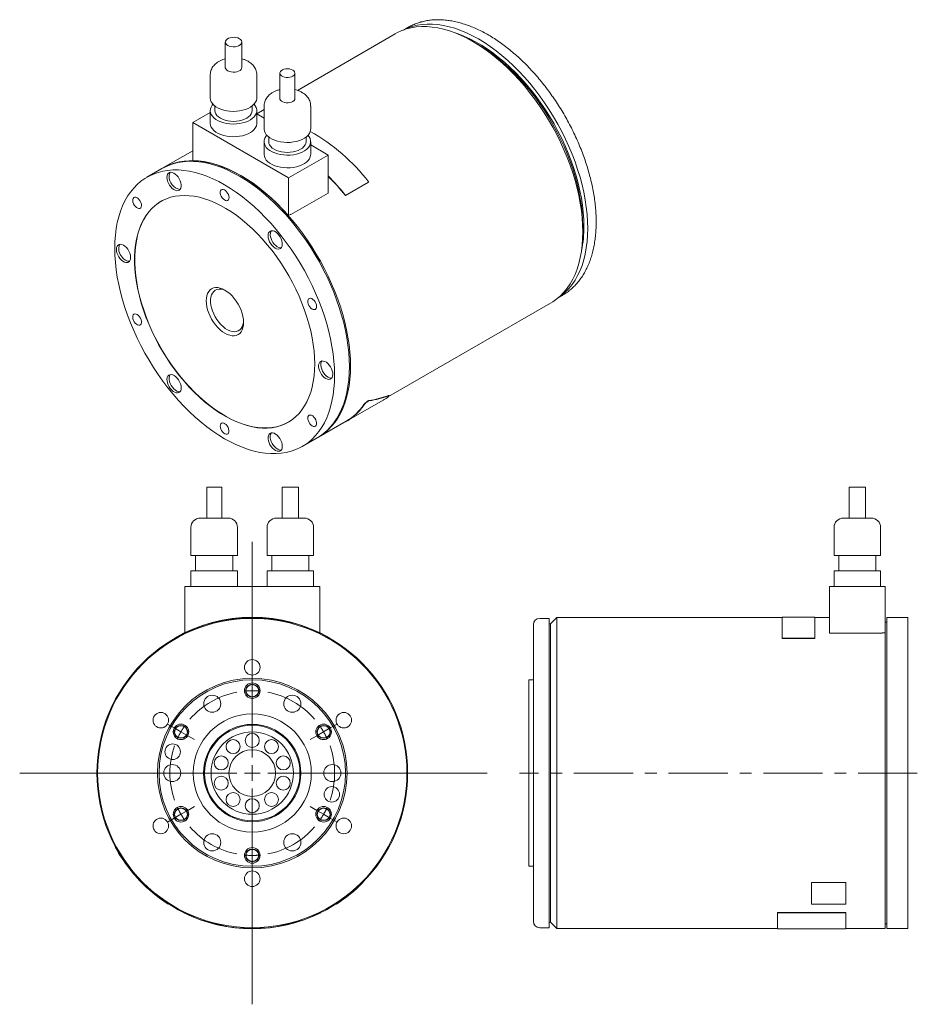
# Model space of a CAD drawing. Header units: millimetres. Extents: x 16 to 610, y 18 to 437.
# Tile 2 of 2: x 321 to 610, y 120 to 437. Entities that reach past the tile are written whole.
import ezdxf

# ---------------------------------------------------------------- set-up
doc = ezdxf.new("R2010")
doc.units = ezdxf.units.MM
doc.header["$LTSCALE"] = 1.5
doc.linetypes.add('CENTERX2', pattern=[20.32, 12.7, -2.54, 2.54, -2.54])

# ---------------------------------------------------------------- blocks, each defined once
blk = doc.blocks.new('SW_CENTERMARKSYMBOL_0')
at = {"color": 6, "linetype": 'Continuous', "lineweight": 0}
for p, q in [((0, 5), (0, 74.39)), ((-5, 0), (-74.84, 0)), ((0, 0), (-2.5, 0)), ((0, 0), (0, 2.5)), ((0, 0), (0, -2.5)), ((0, 0), (2.5, 0)), ((5, 0), (75.53, 0)), ((0, -5), (0, -74.39))]:
    blk.add_line(p, q, dxfattribs=at)
blk = doc.blocks.new('SW_CENTERMARKSYMBOL_1')
at = {"color": 6, "linetype": 'CENTERX2', "lineweight": 0}
for p, q in [((-25.11, -12), (-27.28, -10.75)), ((-22.95, -13.25), (-25.11, -12)), ((22.95, -13.25), (25.11, -12)), ((25.11, -12), (27.28, -10.75)), ((-22.95, -13.25), (-20.78, -14.5)), ((-20.78, -14.5), (-18.62, -15.75)), ((20.78, -14.5), (18.62, -15.75)), ((22.95, -13.25), (20.78, -14.5)), ((-20.78, -38.5), (-18.62, -37.25)), ((20.78, -38.5), (18.62, -37.25)), ((-25.11, -41), (-27.28, -42.25)), ((-22.95, -39.75), (-25.11, -41)), ((-22.95, -39.75), (-20.78, -38.5)), ((22.95, -39.75), (20.78, -38.5)), ((22.95, -39.75), (25.11, -41)), ((25.11, -41), (27.28, -42.25))]:
    blk.add_line(p, q, dxfattribs=at)
for start, end in [(90, 95.4053), (84.5947, 90), (100.8105, 139.1895), (40.8105, 79.1895), (144.5947, 150), (30, 35.4053), (150, 155.4053), (24.5947, 30), (160.8105, 199.1895), (340.8105, 19.1895), (204.5947, 210), (330, 335.4053), (210, 215.4053), (324.5947, 330), (220.8105, 259.1895), (280.8105, 319.1895), (264.5947, 270), (270, 275.4053)]:
    blk.add_arc((0, -26.5), 26.5, start, end, dxfattribs=at)

msp = doc.modelspace()

# ---------------------------------------------------------------- linework, layer by layer
at = {"color": 7, "linetype": 'Continuous', "lineweight": 15}
for p, q in [((445.89, 434.53), (444.49, 433.72)), ((441.87, 432.5), (410.37, 414.31)), ((387.18, 429.85), (387.18, 421.68)), ((392.48, 421.68), (392.48, 429.85)), ((468.29, 429.2), (466.88, 430.02)), ((382.33, 419.23), (382.33, 411.88)), ((397.33, 411.88), (397.33, 419.23)), ((404.74, 419.84), (404.74, 411.68)), ((409.56, 411.68), (409.56, 419.84)), ((383.83, 409.28), (383.83, 407.8)), ((395.83, 407.8), (395.83, 409.28)), ((399.65, 409.23), (399.65, 401.88)), ((414.65, 401.88), (414.65, 409.23)), ((382.33, 407.14), (376.75, 403.92)), ((382.33, 407.8), (382.33, 403.72)), ((399.65, 408.13), (397.33, 406.79)), ((397.33, 403.72), (397.33, 407.8)), ((399.65, 405.39), (397.33, 406.73)), ((407.51, 386.16), (376.75, 403.92)), ((376.75, 403.92), (376.75, 391.78)), ((401.15, 399.28), (401.15, 397.8)), ((413.15, 397.8), (413.15, 399.28)), ((399.65, 397.8), (399.65, 393.72)), ((414.65, 393.72), (414.65, 397.8)), ((420.24, 393.51), (414.65, 396.73)), ((376.75, 394.9), (367.13, 389.35)), ((420.24, 393.51), (407.51, 386.16)), ((420.24, 381.28), (420.24, 393.51)), ((366.78, 389.15), (361.97, 386.37)), ((407.51, 374.02), (407.51, 386.16)), ((425.86, 380.47), (433.28, 384.75)), ((425.89, 380.52), (433.32, 384.8)), ((433.28, 384.75), (433.32, 384.8)), ((420.24, 381.28), (408.22, 374.34)), ((425.86, 380.47), (425.89, 380.52)), ((408.22, 374.43), (407.51, 374.02)), ((408.16, 374.4), (408.22, 374.34)), ((408.22, 374.34), (408.22, 374.43)), ((502.23, 368.79), (502.23, 370.42)), ((495.63, 348.36), (495.82, 348.47)), ((439.74, 315.8), (491.87, 345.89)), ((494.24, 347.55), (495.63, 348.36)), ((372.56, 317.38), (372.64, 317.39)), ((426.16, 307.84), (438.03, 314.7)), ((439.96, 316.08), (439.9, 316.17)), ((417.13, 302.75), (426.11, 307.93)), ((411.96, 299.77), (416.77, 302.54)), ((381.2, 286.7), (381.2, 276.7)), ((381.2, 286.7), (383.61, 286.7)), ((383.61, 286.7), (386.02, 286.7)), ((386.02, 276.7), (386.02, 286.7)), ((405.46, 286.7), (405.46, 276.7)), ((405.46, 286.7), (408.11, 286.7)), ((408.11, 286.7), (410.76, 286.7)), ((410.76, 276.7), (410.76, 286.7)), ((587.9, 286.7), (587.9, 276.7)), ((587.9, 286.7), (593.2, 286.7)), ((593.2, 276.7), (593.2, 286.7)), ((379.11, 276.7), (383.61, 276.7)), ((383.61, 276.7), (388.11, 276.7)), ((403.61, 276.7), (408.11, 276.7)), ((408.11, 276.7), (412.61, 276.7)), ((586.05, 276.7), (595.05, 276.7)), ((376.11, 273.7), (376.11, 264.7)), ((391.11, 264.7), (391.11, 273.7)), ((400.61, 273.7), (400.61, 264.7)), ((415.61, 264.7), (415.61, 273.7)), ((583.05, 273.7), (583.05, 264.7)), ((598.05, 264.7), (598.05, 273.7)), ((376.11, 264.7), (383.61, 264.7)), ((377.61, 264.7), (377.61, 259.7)), ((383.61, 264.7), (391.11, 264.7)), ((389.61, 259.7), (389.61, 264.7)), ((400.61, 264.7), (408.11, 264.7)), ((402.11, 264.7), (402.11, 259.7)), ((408.11, 264.7), (415.61, 264.7)), ((414.11, 259.7), (414.11, 264.7)), ((583.05, 264.7), (598.05, 264.7)), ((584.55, 264.7), (584.55, 259.7)), ((596.55, 259.7), (596.55, 264.7)), ((376.11, 259.7), (376.11, 254.7)), ((376.11, 259.7), (383.61, 259.7)), ((383.61, 259.7), (391.11, 259.7)), ((391.11, 254.7), (391.11, 259.7)), ((400.61, 259.7), (400.61, 254.7)), ((400.61, 259.7), (408.11, 259.7)), ((408.11, 259.7), (415.61, 259.7)), ((415.61, 254.7), (415.61, 259.7)), ((583.05, 259.7), (583.05, 254.7)), ((583.05, 259.7), (598.05, 259.7)), ((598.05, 254.7), (598.05, 259.7)), ((374.11, 239.83), (374.11, 254.7)), ((374.11, 254.7), (417.61, 254.7)), ((417.61, 254.7), (417.61, 239.83)), ((581.55, 254.7), (581.55, 239.72)), ((581.55, 254.7), (599.55, 254.7)), ((599.55, 254.7), (599.55, 239.83)), ((491.35, 244.45), (488.35, 244.45)), ((491.35, 244.45), (491.35, 144.95)), ((493.85, 244.7), (491.85, 242.7)), ((566.35, 244.7), (493.85, 244.7)), ((493.85, 244.7), (493.85, 144.7)), ((576.85, 244.8), (566.35, 244.8)), ((566.35, 244.8), (566.35, 238.08)), ((576.85, 238.08), (576.85, 244.8)), ((581.55, 244.7), (576.85, 244.7)), ((606.85, 244.7), (600.05, 244.7)), ((600.05, 244.7), (600.05, 144.7)), ((606.85, 244.7), (606.85, 144.7)), ((486.35, 194.7), (486.35, 242.45)), ((491.85, 242.7), (491.35, 242.7)), ((491.85, 242.7), (491.85, 146.7)), ((600.05, 243.2), (599.55, 243.2)), ((370.86, 238), (370.81, 238.08)), ((420.86, 238), (420.91, 238.08)), ((566.35, 238.08), (576.85, 238.08)), ((566.35, 238), (566.35, 238.08)), ((566.35, 238), (576.85, 238)), ((576.85, 238), (576.85, 238.08)), ((581.55, 239.72), (598.55, 239.72)), ((598.55, 239.83), (598.55, 239.72)), ((598.55, 239.83), (599.55, 239.83)), ((599.55, 239.83), (599.55, 144.7)), ((486.35, 224.7), (484.85, 224.7)), ((484.85, 224.7), (484.85, 164.7)), ((486.35, 146.95), (486.35, 194.7)), ((351.86, 170.94), (351.78, 170.9)), ((484.85, 164.7), (486.35, 164.7)), ((431.41, 159.54), (431.48, 159.46)), ((575.85, 159.54), (586.85, 159.54)), ((575.85, 159.54), (575.85, 159.46)), ((575.85, 159.46), (586.85, 159.46)), ((575.85, 152.53), (575.85, 159.46)), ((586.85, 159.54), (586.85, 159.46)), ((586.85, 159.46), (586.85, 152.53)), ((368.81, 152.53), (368.86, 152.61)), ((422.86, 152.61), (422.92, 152.53)), ((586.85, 152.53), (575.85, 152.53)), ((373.86, 149.8), (373.82, 149.71)), ((417.86, 149.8), (417.91, 149.71)), ((564.85, 149.8), (586.85, 149.8)), ((564.85, 149.8), (564.85, 149.71)), ((564.85, 144.6), (564.85, 149.71)), ((564.85, 149.71), (586.85, 149.71)), ((586.85, 149.8), (586.85, 149.71)), ((586.85, 149.71), (586.85, 144.6)), ((491.35, 146.7), (491.85, 146.7)), ((491.85, 146.7), (493.85, 144.7)), ((599.55, 146.2), (600.05, 146.2)), ((488.35, 144.95), (491.35, 144.95)), ((493.85, 144.7), (564.85, 144.7)), ((564.85, 144.6), (586.85, 144.6)), ((586.85, 144.7), (599.55, 144.7)), ((600.05, 144.7), (606.85, 144.7))]:
    msp.add_line(p, q, dxfattribs=at)
at = {"color": 6, "linetype": 'CENTERX2', "lineweight": 0}
msp.add_line((609.85, 194.7), (481.85, 194.7), dxfattribs=at)
at = {"color": 7, "linetype": 'Continuous', "lineweight": 15, "flags": 128}
for points in [[(502.23, 368.79), (502.17, 371.03), (502.02, 373.32), (501.76, 375.66), (501.4, 378.04), (500.94, 380.45), (500.37, 382.89), (499.71, 385.35), (498.96, 387.82), (498.11, 390.29), (497.16, 392.76), (496.13, 395.22), (495.02, 397.66), (493.82, 400.07), (492.54, 402.46), (491.18, 404.8), (489.76, 407.1), (488.27, 409.35), (486.71, 411.54), (485.1, 413.66), (483.43, 415.71), (481.72, 417.68), (479.96, 419.57), (478.16, 421.37), (476.33, 423.08), (474.47, 424.68), (472.59, 426.18), (470.69, 427.58), (468.78, 428.86), (466.87, 430.02), (464.96, 431.07), (463.05, 431.99), (461.15, 432.79), (459.27, 433.46), (457.41, 434), (455.58, 434.4), (453.78, 434.68), (452.02, 434.82), (450.31, 434.83), (448.64, 434.7), (447.03, 434.44), (445.47, 434.05), (443.98, 433.53), (442.56, 432.87), (441.87, 432.5)], [(503.82, 369.91), (503.76, 372.14), (503.61, 374.42), (503.35, 376.75), (502.99, 379.12), (502.53, 381.52), (501.97, 383.94), (501.32, 386.39), (500.56, 388.84), (499.72, 391.3), (498.78, 393.76), (497.75, 396.21), (496.64, 398.63), (495.45, 401.04), (494.18, 403.41), (492.83, 405.74), (491.41, 408.03), (489.93, 410.27), (488.38, 412.44), (486.77, 414.56), (485.12, 416.6), (483.41, 418.56), (481.66, 420.44), (479.87, 422.23), (478.05, 423.93), (476.2, 425.52), (474.33, 427.02), (472.44, 428.41), (470.54, 429.68), (468.64, 430.84), (466.73, 431.88), (464.83, 432.8), (462.95, 433.59), (461.08, 434.26), (459.23, 434.79), (457.41, 435.2), (455.62, 435.47), (453.87, 435.61), (452.16, 435.62), (450.5, 435.5), (448.9, 435.24), (447.35, 434.85), (445.86, 434.33), (444.66, 433.78)], [(391.7, 430.93), (391.2, 431.15), (390.62, 431.31), (389.99, 431.37), (389.35, 431.35), (388.74, 431.24), (388.2, 431.05), (387.74, 430.79), (387.41, 430.47), (387.22, 430.12), (387.19, 429.75), (387.3, 429.39), (387.56, 429.05), (387.96, 428.76), (388.46, 428.54), (389.04, 428.39), (389.67, 428.32), (390.31, 428.34), (390.92, 428.45), (391.46, 428.64), (391.92, 428.9), (392.25, 429.22), (392.44, 429.57), (392.48, 429.94), (392.36, 430.3), (392.1, 430.64), (391.7, 430.93)], [(502.58, 370.62), (502.53, 372.81), (502.37, 375.05), (502.12, 377.34), (501.76, 379.67), (501.3, 382.03), (500.74, 384.41), (500.08, 386.81), (499.33, 389.22), (498.49, 391.64), (497.55, 394.05), (496.53, 396.45), (495.42, 398.83), (494.23, 401.18), (492.97, 403.5), (491.63, 405.78), (490.21, 408.02), (488.74, 410.19), (487.2, 412.31), (485.61, 414.36), (483.96, 416.34), (482.27, 418.24), (480.54, 420.05), (478.77, 421.78), (476.97, 423.4), (475.14, 424.93), (473.3, 426.35), (471.44, 427.66), (469.57, 428.86), (467.7, 429.94), (465.83, 430.9), (463.98, 431.73), (462.13, 432.44), (461.43, 432.68)], [(502.23, 370.42), (502.17, 372.61), (502.02, 374.85), (501.76, 377.14), (501.4, 379.46), (500.94, 381.82), (500.39, 384.21), (499.73, 386.61), (498.98, 389.02), (498.13, 391.44), (497.2, 393.85), (496.18, 396.24), (495.07, 398.62), (493.88, 400.98), (492.61, 403.3), (491.27, 405.58), (489.86, 407.81), (488.39, 409.99), (486.85, 412.11), (485.25, 414.16), (483.61, 416.14), (481.92, 418.04), (480.19, 419.85), (478.42, 421.57), (476.62, 423.2), (474.79, 424.72), (472.95, 426.14), (471.09, 427.46), (469.22, 428.65), (468.29, 429.2)], [(387.18, 421.68), (387.19, 421.59), (387.3, 421.23), (387.56, 420.89), (387.96, 420.6), (388.46, 420.37), (389.04, 420.22), (389.67, 420.15), (390.31, 420.18), (390.92, 420.29), (391.46, 420.48), (391.92, 420.74), (392.25, 421.05), (392.44, 421.4), (392.48, 421.68)], [(408.86, 420.83), (408.38, 421.04), (407.83, 421.18), (407.23, 421.24), (406.63, 421.2), (406.06, 421.08), (405.56, 420.89), (405.16, 420.63), (404.89, 420.32), (404.76, 419.98), (404.77, 419.63), (404.94, 419.29), (405.25, 418.99), (405.68, 418.75), (406.2, 418.57), (406.78, 418.47), (407.38, 418.46), (407.97, 418.54), (408.51, 418.69), (408.96, 418.92), (409.3, 419.21), (409.51, 419.54), (409.56, 419.89), (409.47, 420.23), (409.23, 420.55), (408.86, 420.83)], [(382.33, 411.88), (382.33, 411.81), (382.42, 411.2), (382.66, 410.62), (383.03, 410.05), (383.54, 409.52), (384.17, 409.04), (384.91, 408.61), (385.75, 408.25), (386.66, 407.96), (387.64, 407.74), (388.66, 407.61), (389.7, 407.55), (390.74, 407.58), (391.77, 407.7), (392.76, 407.9), (393.69, 408.17), (394.55, 408.52), (395.32, 408.93), (395.97, 409.4), (396.51, 409.92), (396.92, 410.47), (397.19, 411.06), (397.32, 411.66), (397.33, 411.88)], [(383.22, 409.84), (382.93, 409.49), (382.59, 408.92), (382.39, 408.33), (382.33, 407.72), (382.42, 407.12), (382.66, 406.53), (383.03, 405.97), (383.54, 405.44), (384.17, 404.96), (384.91, 404.53), (385.75, 404.17), (386.66, 403.88), (387.64, 403.66), (388.66, 403.52), (389.7, 403.47), (390.74, 403.5), (391.77, 403.62), (392.76, 403.81), (393.69, 404.09), (394.55, 404.43), (395.32, 404.85), (395.97, 405.32), (396.51, 405.83), (396.92, 406.39), (397.19, 406.97), (397.32, 407.57), (397.3, 408.18), (397.14, 408.77), (396.83, 409.35), (396.44, 409.84)], [(404.74, 411.68), (404.77, 411.46), (404.94, 411.13), (405.25, 410.83), (405.68, 410.58), (406.2, 410.4), (406.78, 410.31), (407.38, 410.29), (407.97, 410.37), (408.51, 410.53), (408.96, 410.76), (409.3, 411.05), (409.51, 411.38), (409.56, 411.68)], [(383.83, 407.8), (383.9, 407.26), (384.12, 406.73), (384.48, 406.23), (384.98, 405.76), (385.59, 405.35), (386.3, 405), (387.11, 404.71), (387.98, 404.5), (388.89, 404.38), (389.83, 404.34), (390.77, 404.38), (391.68, 404.5), (392.55, 404.71), (393.36, 405), (394.07, 405.35), (394.68, 405.76), (395.18, 406.23), (395.54, 406.73), (395.76, 407.26), (395.83, 407.8)], [(382.33, 403.72), (382.33, 403.64), (382.42, 403.04), (382.66, 402.45), (383.03, 401.89), (383.54, 401.36), (384.17, 400.88), (384.91, 400.45), (385.75, 400.09), (386.66, 399.79), (387.64, 399.58), (388.66, 399.44), (389.7, 399.39), (390.74, 399.42), (391.77, 399.53), (392.76, 399.73), (393.69, 400.01), (394.55, 400.35), (395.32, 400.76), (395.97, 401.23), (396.51, 401.75), (396.92, 402.31), (397.19, 402.89), (397.32, 403.49), (397.33, 403.72)], [(399.65, 401.88), (399.66, 401.81), (399.75, 401.2), (399.98, 400.62), (400.36, 400.05), (400.86, 399.52), (401.49, 399.04), (402.23, 398.61), (403.07, 398.25), (403.99, 397.96), (404.96, 397.74), (405.98, 397.6), (407.02, 397.55), (408.07, 397.58), (409.1, 397.7), (410.09, 397.9), (411.02, 398.17), (411.87, 398.52), (412.64, 398.93), (413.3, 399.4), (413.84, 399.92), (414.25, 400.47), (414.52, 401.05), (414.64, 401.65), (414.65, 401.88)], [(400.54, 399.84), (400.25, 399.49), (399.91, 398.92), (399.71, 398.33), (399.66, 397.72), (399.75, 397.12), (399.98, 396.53), (400.36, 395.97), (400.86, 395.44), (401.49, 394.96), (402.23, 394.53), (403.07, 394.17), (403.99, 393.87), (404.96, 393.66), (405.98, 393.52), (407.02, 393.47), (408.07, 393.5), (409.1, 393.62), (410.09, 393.81), (411.02, 394.09), (411.87, 394.43), (412.64, 394.85), (413.3, 395.31), (413.84, 395.83), (414.25, 396.39), (414.52, 396.97), (414.64, 397.57), (414.63, 398.18), (414.46, 398.77), (414.16, 399.35), (413.77, 399.84)], [(401.15, 397.8), (401.23, 397.26), (401.45, 396.73), (401.81, 396.23), (402.3, 395.76), (402.91, 395.35), (403.63, 395), (404.43, 394.71), (405.3, 394.5), (406.22, 394.38), (407.15, 394.33), (408.09, 394.38), (409.01, 394.5), (409.88, 394.71), (410.68, 395), (411.4, 395.35), (412.01, 395.76), (412.5, 396.23), (412.86, 396.73), (413.08, 397.26), (413.15, 397.8)], [(399.65, 393.72), (399.66, 393.64), (399.75, 393.04), (399.98, 392.45), (400.36, 391.89), (400.86, 391.36), (401.49, 390.87), (402.23, 390.45), (403.07, 390.08), (403.99, 389.79), (404.96, 389.57), (405.98, 389.44), (407.02, 389.39), (408.07, 389.42), (409.1, 389.53), (410.09, 389.73), (411.02, 390), (411.87, 390.35), (412.64, 390.76), (413.3, 391.23), (413.84, 391.75), (414.25, 392.31), (414.52, 392.89), (414.64, 393.49), (414.65, 393.72)], [(427.13, 325.44), (427.08, 327.68), (426.92, 329.97), (426.66, 332.31), (426.3, 334.69), (425.84, 337.1), (425.28, 339.54), (424.62, 342), (423.86, 344.46), (423.01, 346.94), (422.07, 349.41), (421.04, 351.86), (419.92, 354.3), (418.72, 356.72), (417.44, 359.1), (416.09, 361.45), (414.66, 363.75), (413.17, 366), (411.62, 368.18), (410, 370.31), (408.34, 372.36), (406.62, 374.33), (404.86, 376.22), (403.06, 378.02), (401.23, 379.72), (399.38, 381.33), (397.5, 382.83), (395.6, 384.23), (393.69, 385.51), (391.78, 386.67), (389.86, 387.72), (387.95, 388.64), (386.06, 389.44), (384.17, 390.11), (382.32, 390.64), (380.49, 391.05), (378.69, 391.33), (376.93, 391.47), (375.21, 391.48), (373.55, 391.35), (371.93, 391.09), (370.38, 390.7), (368.89, 390.18), (367.46, 389.52), (366.78, 389.15)], [(427.48, 325.64), (427.43, 327.88), (427.28, 330.17), (427.02, 332.51), (426.66, 334.89), (426.2, 337.31), (425.63, 339.74), (424.97, 342.2), (424.22, 344.67), (423.37, 347.14), (422.42, 349.61), (421.39, 352.07), (420.27, 354.51), (419.08, 356.92), (417.8, 359.31), (416.44, 361.65), (415.02, 363.95), (413.52, 366.2), (411.97, 368.39), (410.36, 370.51), (408.69, 372.56), (406.97, 374.53), (405.22, 376.42), (403.42, 378.22), (401.59, 379.93), (399.73, 381.53), (397.85, 383.04), (395.95, 384.43), (394.04, 385.71), (392.13, 386.88), (390.21, 387.92), (388.31, 388.84), (386.41, 389.64), (384.53, 390.31), (382.67, 390.85), (380.84, 391.26), (379.04, 391.53), (377.28, 391.67), (375.57, 391.68), (373.9, 391.56), (372.29, 391.3), (370.73, 390.9), (369.24, 390.38), (367.81, 389.73), (366.95, 389.25)], [(407.51, 374.02), (405.69, 376.01), (403.84, 377.9), (401.94, 379.69), (400.02, 381.38), (398.07, 382.95), (396.1, 384.41), (394.12, 385.75), (392.13, 386.96), (390.14, 388.04), (388.16, 388.99), (386.19, 389.81), (384.24, 390.48), (382.32, 391.02), (380.42, 391.42), (378.56, 391.67), (376.75, 391.78)], [(422.32, 322.66), (422.27, 324.9), (422.11, 327.19), (421.86, 329.53), (421.5, 331.91), (421.03, 334.33), (420.47, 336.76), (419.81, 339.22), (419.05, 341.69), (418.2, 344.16), (417.26, 346.63), (416.23, 349.09), (415.11, 351.53), (413.91, 353.94), (412.63, 356.33), (411.28, 358.67), (409.86, 360.97), (408.36, 363.22), (406.81, 365.41), (405.19, 367.53), (403.53, 369.58), (401.81, 371.55), (400.05, 373.44), (398.26, 375.24), (396.43, 376.95), (394.57, 378.55), (392.69, 380.06), (390.79, 381.45), (388.88, 382.73), (386.97, 383.9), (385.05, 384.94), (383.14, 385.86), (381.25, 386.66), (379.37, 387.33), (377.51, 387.87), (375.68, 388.28), (373.88, 388.55), (372.12, 388.69), (370.41, 388.7), (368.74, 388.58), (367.13, 388.32), (365.57, 387.92), (364.08, 387.4), (362.65, 386.75), (361.3, 385.96), (360.02, 385.06), (358.82, 384.03), (357.7, 382.87), (356.67, 381.61), (355.73, 380.23), (354.88, 378.74), (354.12, 377.14), (353.46, 375.45), (352.9, 373.66), (352.44, 371.78), (352.08, 369.82), (351.82, 367.77), (351.66, 365.66), (351.61, 363.48), (351.66, 361.24), (351.82, 358.95), (352.08, 356.61), (352.44, 354.23), (352.9, 351.81), (353.46, 349.38), (354.12, 346.92), (354.88, 344.45), (355.73, 341.98), (356.67, 339.51), (357.7, 337.05), (358.82, 334.61), (360.02, 332.19), (361.3, 329.81), (362.65, 327.47), (364.08, 325.17), (365.57, 322.92), (367.13, 320.73), (368.74, 318.61), (370.41, 316.56), (372.12, 314.59), (373.88, 312.7), (375.68, 310.9), (377.51, 309.19), (379.37, 307.58), (381.25, 306.08), (383.14, 304.69), (385.05, 303.41), (386.97, 302.24), (388.88, 301.2), (390.79, 300.28), (392.69, 299.48), (394.57, 298.81), (396.43, 298.27), (398.26, 297.86), (400.05, 297.59), (401.81, 297.45), (403.53, 297.44), (405.19, 297.56), (406.81, 297.82), (408.36, 298.22), (409.86, 298.74), (411.28, 299.39), (412.63, 300.18), (413.91, 301.08), (415.11, 302.11), (416.23, 303.26), (417.26, 304.53), (418.2, 305.91), (419.05, 307.4), (419.81, 309), (420.47, 310.69), (421.03, 312.48), (421.5, 314.36), (421.86, 316.32), (422.11, 318.37), (422.27, 320.48), (422.32, 322.66)], [(368.41, 386.31), (368.46, 385.71), (368.62, 385.08), (368.87, 384.44), (369.22, 383.82), (369.63, 383.26), (370.09, 382.79), (370.58, 382.41), (371.08, 382.15), (371.55, 382.03), (371.99, 382.05), (372.37, 382.2), (372.67, 382.48), (372.88, 382.88), (372.99, 383.38), (372.99, 383.96), (372.88, 384.58), (372.67, 385.22), (372.37, 385.85), (371.99, 386.44), (371.55, 386.96), (371.08, 387.39), (370.58, 387.71), (370.09, 387.9), (369.63, 387.95), (369.22, 387.87), (368.87, 387.65), (368.62, 387.31), (368.46, 386.85), (368.41, 386.31)], [(415.96, 326.33), (415.91, 328.37), (415.75, 330.45), (415.49, 332.58), (415.13, 334.75), (414.67, 336.94), (414.11, 339.16), (413.45, 341.4), (412.7, 343.64), (411.85, 345.87), (410.92, 348.1), (409.9, 350.31), (408.8, 352.49), (407.62, 354.64), (406.37, 356.75), (405.04, 358.81), (403.65, 360.81), (402.21, 362.75), (400.7, 364.62), (399.15, 366.41), (397.56, 368.12), (395.93, 369.74), (394.26, 371.26), (392.57, 372.68), (390.86, 374), (389.13, 375.2), (387.4, 376.29), (385.67, 377.27), (383.94, 378.11), (382.22, 378.84), (380.52, 379.43), (378.84, 379.9), (377.19, 380.23), (375.57, 380.43), (374, 380.5), (372.47, 380.43), (371, 380.23), (369.58, 379.9), (368.22, 379.43), (366.93, 378.83), (365.71, 378.11), (364.57, 377.26), (363.51, 376.29), (362.54, 375.2), (361.65, 373.99), (360.85, 372.67), (360.14, 371.25), (359.53, 369.73), (359.02, 368.11), (358.61, 366.4), (358.3, 364.61), (358.09, 362.74), (357.99, 360.8), (357.99, 358.8), (358.09, 356.74), (358.3, 354.63), (358.61, 352.48), (359.02, 350.3), (359.53, 348.09), (360.14, 345.86), (360.85, 343.62), (361.65, 341.38), (362.54, 339.15), (363.51, 336.93), (364.57, 334.73), (365.71, 332.57), (366.93, 330.44), (368.22, 328.35), (369.58, 326.32), (371, 324.35), (372.47, 322.45), (374, 320.61), (375.57, 318.86), (377.19, 317.2), (378.84, 315.63), (380.52, 314.16), (382.22, 312.79), (383.94, 311.52), (385.67, 310.38), (387.4, 309.35), (389.13, 308.43), (390.86, 307.65), (392.57, 306.99), (394.26, 306.46), (395.93, 306.06), (397.56, 305.79), (399.15, 305.66), (400.7, 305.66), (402.21, 305.79), (403.65, 306.06), (405.04, 306.46), (406.37, 306.99), (407.62, 307.65), (408.8, 308.44), (409.9, 309.35), (410.92, 310.38), (411.85, 311.53), (412.7, 312.79), (413.45, 314.16), (414.11, 315.64), (414.67, 317.21), (415.13, 318.87), (415.49, 320.62), (415.75, 322.46), (415.91, 324.36), (415.96, 326.33)], [(388.38, 379.81), (388.33, 380.29), (388.18, 380.78), (387.93, 381.27), (387.62, 381.71), (387.25, 382.06), (386.87, 382.32), (386.49, 382.44), (386.15, 382.44), (385.87, 382.29), (385.67, 382.03), (385.57, 381.66), (385.57, 381.22), (385.67, 380.73), (385.87, 380.23), (386.15, 379.77), (386.49, 379.37), (386.87, 379.06), (387.25, 378.87), (387.62, 378.81), (387.93, 378.88), (388.18, 379.08), (388.33, 379.4), (388.38, 379.81)], [(359.5, 379.12), (359.15, 379.49), (358.77, 379.76), (358.39, 379.91), (358.04, 379.93), (357.74, 379.81), (357.53, 379.56), (357.41, 379.21), (357.39, 378.78), (357.48, 378.29), (357.66, 377.8), (357.93, 377.32), (358.26, 376.91), (358.64, 376.58), (359.02, 376.37), (359.39, 376.29), (359.71, 376.34), (359.97, 376.52), (360.14, 376.82), (360.21, 377.22), (360.18, 377.69), (360.04, 378.18), (359.81, 378.67), (359.5, 379.12)], [(366.54, 378.62), (365.79, 378.15), (364.64, 377.3), (363.58, 376.33), (362.61, 375.24), (361.72, 374.03), (360.92, 372.72), (360.21, 371.29), (359.6, 369.77), (359.09, 368.15), (358.68, 366.44), (358.37, 364.65), (358.16, 362.78), (358.06, 360.84), (358.06, 358.84), (358.16, 356.78), (358.37, 354.67), (358.68, 352.52), (359.09, 350.34), (359.6, 348.13), (360.21, 345.9), (360.92, 343.66), (361.72, 341.42), (362.61, 339.19), (363.58, 336.97), (364.64, 334.78), (365.79, 332.61), (367, 330.48), (368.29, 328.39), (369.65, 326.36), (371.07, 324.39), (372.54, 322.49), (374.07, 320.65), (375.64, 318.9), (377.26, 317.24), (378.91, 315.67), (380.59, 314.2), (382.29, 312.83), (384.01, 311.57), (385.74, 310.42), (387.47, 309.39), (389.2, 308.48), (390.93, 307.69), (392.64, 307.03), (394.33, 306.5), (396, 306.1), (397.63, 305.83), (399.22, 305.7), (400.78, 305.7), (402.28, 305.83), (403.73, 306.1), (405.11, 306.5), (406.44, 307.03), (407.54, 307.6)], [(402.08, 369.17), (401.68, 369.06), (401.35, 368.82), (401.11, 368.46), (400.97, 367.99), (400.93, 367.44), (401.01, 366.83), (401.18, 366.19), (401.45, 365.56), (401.81, 364.95), (402.23, 364.4), (402.7, 363.94), (403.19, 363.58), (403.68, 363.35), (404.16, 363.25), (404.59, 363.28), (404.95, 363.46), (405.24, 363.76), (405.43, 364.18), (405.52, 364.7), (405.5, 365.28), (405.38, 365.91), (405.16, 366.55), (404.84, 367.17), (404.45, 367.75), (404, 368.26), (403.52, 368.68), (403.02, 368.97), (402.54, 369.14), (402.08, 369.17)], [(402, 369.16), (401.82, 368.87), (401.68, 368.4), (401.64, 367.85), (401.71, 367.24), (401.89, 366.6), (402.16, 365.96), (402.51, 365.36), (402.93, 364.81), (403.4, 364.35), (403.9, 363.99), (404.39, 363.75), (404.86, 363.65), (405.17, 363.67)], [(491.87, 345.89), (492.54, 346.3), (493.82, 347.21), (495.02, 348.24), (496.13, 349.39), (497.16, 350.66), (498.11, 352.04), (498.96, 353.53), (499.71, 355.12), (500.37, 356.82), (500.94, 358.61), (501.4, 360.49), (501.76, 362.45), (502.02, 364.49), (502.17, 366.61), (502.23, 368.79)], [(494.37, 347.67), (495.45, 348.44), (496.64, 349.47), (497.75, 350.61), (498.78, 351.87), (499.72, 353.25), (500.56, 354.73), (501.32, 356.32), (501.97, 358), (502.53, 359.78), (502.99, 361.65), (503.35, 363.6), (503.61, 365.64), (503.76, 367.74), (503.82, 369.91)], [(353.29, 360.21), (353.75, 359.72), (354.23, 359.32), (354.73, 359.05), (355.21, 358.9), (355.66, 358.89), (356.05, 359.02), (356.37, 359.29), (356.59, 359.67), (356.71, 360.15), (356.73, 360.72), (356.64, 361.33), (356.45, 361.97), (356.16, 362.61), (355.8, 363.2), (355.37, 363.74), (354.89, 364.19), (354.4, 364.52), (353.91, 364.74), (353.44, 364.81), (353.02, 364.75), (352.66, 364.55), (352.39, 364.23), (352.21, 363.8), (352.14, 363.27), (352.18, 362.68), (352.32, 362.04), (352.56, 361.4), (352.89, 360.78), (353.29, 360.21)], [(393.05, 339.64), (393, 338.76), (392.84, 337.96), (392.59, 337.25), (392.24, 336.64), (391.81, 336.13), (391.29, 335.75), (390.7, 335.49), (390.04, 335.37), (389.34, 335.37), (388.59, 335.51), (387.82, 335.78), (387.04, 336.17), (386.25, 336.68), (385.48, 337.3), (384.74, 338.03), (384.03, 338.83), (383.38, 339.72), (382.79, 340.66), (382.27, 341.64), (381.83, 342.65), (381.48, 343.66), (381.23, 344.67), (381.08, 345.64), (381.03, 346.58), (381.08, 347.46), (381.23, 348.26), (381.48, 348.97), (381.83, 349.59), (382.27, 350.09), (382.79, 350.47), (383.38, 350.73), (384.03, 350.86), (384.74, 350.85), (385.48, 350.71), (386.25, 350.44), (387.04, 350.05), (387.82, 349.54), (388.59, 348.92), (389.34, 348.2), (390.04, 347.39), (390.7, 346.5), (391.29, 345.56), (391.81, 344.58), (392.24, 343.58), (392.59, 342.56), (392.84, 341.56), (393, 340.58), (393.05, 339.64)], [(387.4, 349.83), (387.19, 349.93), (386.46, 350.2), (385.76, 350.34), (385.09, 350.35), (384.48, 350.23), (383.93, 349.98), (383.45, 349.6), (383.06, 349.1), (382.76, 348.49), (382.56, 347.79), (382.45, 347), (382.45, 346.15), (382.56, 345.24), (382.76, 344.3), (383.06, 343.35), (383.45, 342.4), (383.93, 341.47), (384.48, 340.58), (385.09, 339.75), (385.76, 338.99), (386.46, 338.32), (387.19, 337.75), (387.93, 337.29), (388.67, 336.96), (389.38, 336.75), (390.07, 336.67), (390.71, 336.73), (391.29, 336.92), (391.81, 337.24), (392.24, 337.68), (392.59, 338.23), (392.84, 338.89), (393, 339.63), (393.04, 340.07)], [(415.84, 343.77), (416.15, 343.86), (416.38, 344.09), (416.51, 344.42), (416.55, 344.85), (416.48, 345.32), (416.31, 345.82), (416.05, 346.3), (415.73, 346.73), (415.36, 347.07), (414.98, 347.3), (414.6, 347.41), (414.27, 347.38), (414, 347.22), (413.81, 346.93), (413.73, 346.55), (413.75, 346.1), (413.87, 345.6), (414.08, 345.11), (414.37, 344.65), (414.72, 344.26), (415.1, 343.97), (415.49, 343.8), (415.84, 343.77)], [(358.09, 342.37), (357.79, 342.28), (357.56, 342.05), (357.42, 341.71), (357.38, 341.29), (357.45, 340.81), (357.62, 340.32), (357.88, 339.84), (358.2, 339.41), (358.57, 339.07), (358.96, 338.84), (359.33, 338.73), (359.67, 338.76), (359.93, 338.92), (360.12, 339.21), (360.21, 339.59), (360.19, 340.04), (360.07, 340.54), (359.85, 341.03), (359.56, 341.49), (359.21, 341.88), (358.83, 342.17), (358.45, 342.34), (358.09, 342.37)], [(420.64, 325.93), (420.19, 326.42), (419.7, 326.82), (419.2, 327.09), (418.72, 327.24), (418.27, 327.25), (417.88, 327.12), (417.57, 326.85), (417.34, 326.47), (417.22, 325.99), (417.2, 325.42), (417.29, 324.81), (417.48, 324.17), (417.77, 323.53), (418.14, 322.93), (418.57, 322.4), (419.04, 321.95), (419.54, 321.62), (420.03, 321.4), (420.5, 321.33), (420.92, 321.39), (421.27, 321.58), (421.54, 321.91), (421.72, 322.34), (421.79, 322.87), (421.75, 323.46), (421.61, 324.1), (421.37, 324.74), (421.04, 325.36), (420.64, 325.93)], [(418.26, 327.24), (418.05, 326.88), (417.93, 326.4), (417.91, 325.83), (418, 325.22), (418.19, 324.58), (418.48, 323.94), (418.84, 323.34), (419.27, 322.81), (419.75, 322.36), (420.24, 322.02), (420.74, 321.81), (421.2, 321.73), (421.43, 321.75)], [(416.77, 302.54), (417.44, 302.95), (418.72, 303.86), (419.92, 304.89), (421.04, 306.04), (422.07, 307.31), (423.01, 308.69), (423.86, 310.18), (424.62, 311.77), (425.28, 313.47), (425.84, 315.26), (426.3, 317.14), (426.66, 319.1), (426.92, 321.14), (427.08, 323.25), (427.13, 325.44)], [(416.95, 302.65), (417.8, 303.16), (419.08, 304.06), (420.27, 305.09), (421.39, 306.24), (422.42, 307.51), (423.37, 308.89), (424.22, 310.38), (424.97, 311.98), (425.63, 313.67), (426.2, 315.46), (426.66, 317.34), (427.02, 319.3), (427.28, 321.34), (427.43, 323.46), (427.48, 325.64)], [(371.85, 316.97), (372.25, 317.08), (372.58, 317.32), (372.82, 317.68), (372.96, 318.15), (373, 318.7), (372.93, 319.31), (372.75, 319.95), (372.48, 320.58), (372.13, 321.19), (371.71, 321.74), (371.24, 322.2), (370.74, 322.56), (370.25, 322.79), (369.78, 322.89), (369.35, 322.85), (368.98, 322.68), (368.69, 322.38), (368.5, 321.96), (368.41, 321.44), (368.43, 320.86), (368.55, 320.23), (368.78, 319.59), (369.09, 318.97), (369.48, 318.39), (369.93, 317.88), (370.41, 317.46), (370.91, 317.17), (371.4, 317), (371.85, 316.97)], [(369.47, 322.88), (369.4, 322.78), (369.21, 322.37), (369.12, 321.85), (369.14, 321.27), (369.26, 320.64), (369.49, 320), (369.8, 319.37), (370.19, 318.79), (370.64, 318.29), (371.12, 317.87), (371.62, 317.58), (372.1, 317.41), (372.56, 317.38)], [(385.55, 306.33), (385.61, 305.85), (385.76, 305.36), (386, 304.87), (386.32, 304.43), (386.68, 304.08), (387.06, 303.82), (387.44, 303.7), (387.78, 303.7), (388.06, 303.85), (388.26, 304.11), (388.37, 304.48), (388.37, 304.92), (388.26, 305.41), (388.06, 305.91), (387.78, 306.37), (387.44, 306.77), (387.06, 307.08), (386.68, 307.27), (386.32, 307.33), (386, 307.26), (385.76, 307.05), (385.61, 306.74), (385.55, 306.33)], [(414.43, 307.02), (414.79, 306.65), (415.17, 306.38), (415.55, 306.23), (415.9, 306.21), (416.19, 306.33), (416.41, 306.58), (416.53, 306.93), (416.54, 307.36), (416.46, 307.85), (416.27, 308.34), (416, 308.82), (415.67, 309.23), (415.3, 309.56), (414.91, 309.77), (414.54, 309.85), (414.22, 309.8), (413.96, 309.62), (413.79, 309.31), (413.72, 308.92), (413.76, 308.45), (413.9, 307.96), (414.12, 307.47), (414.43, 307.02)], [(405.53, 299.83), (405.47, 300.43), (405.32, 301.06), (405.06, 301.7), (404.72, 302.32), (404.31, 302.88), (403.85, 303.35), (403.35, 303.73), (402.86, 303.99), (402.38, 304.11), (401.94, 304.09), (401.56, 303.94), (401.26, 303.66), (401.05, 303.26), (400.95, 302.76), (400.95, 302.18), (401.05, 301.56), (401.26, 300.92), (401.56, 300.29), (401.94, 299.7), (402.38, 299.18), (402.86, 298.75), (403.35, 298.43), (403.85, 298.24), (404.31, 298.19), (404.72, 298.27), (405.06, 298.49), (405.32, 298.83), (405.47, 299.29), (405.53, 299.83)], [(402, 304.1), (401.97, 304.07), (401.76, 303.67), (401.65, 303.17), (401.65, 302.59), (401.76, 301.97), (401.97, 301.33), (402.27, 300.7), (402.65, 300.11), (403.09, 299.59), (403.57, 299.16), (404.06, 298.84), (404.55, 298.65), (405.01, 298.59), (405.17, 298.61)]]:
    msp.add_lwpolyline(points, dxfattribs=at)
at = {"color": 7, "linetype": 'Continuous', "lineweight": 15}
for centre, radius in [((395.86, 194.7), 50), ((395.86, 194.7), 49.75), ((395.86, 228.7), 2.5), ((395.86, 194.7), 30.5), ((395.86, 194.7), 30), ((382.99, 217), 2.75), ((408.74, 217), 2.75), ((366.42, 211.7), 2.5), ((395.86, 194.7), 19), ((425.31, 211.7), 2.5), ((395.86, 194.7), 15.65), ((395.86, 194.7), 15.35), ((395.86, 194.7), 13.25), ((395.86, 205.2), 2.25), ((370.26, 201.56), 2.5), ((389.69, 203.19), 2.25), ((402.03, 203.19), 2.25), ((385.88, 197.94), 2.25), ((395.86, 194.7), 7.5), ((405.85, 197.94), 2.25), ((370.11, 194.7), 2.75), ((421.61, 194.7), 2.75), ((385.88, 191.45), 2.25), ((405.85, 191.45), 2.25), ((421.46, 187.84), 2.5), ((389.69, 186.2), 2.25), ((402.03, 186.2), 2.25), ((395.86, 184.2), 2.25), ((366.42, 177.7), 2.5), ((425.31, 177.7), 2.5), ((382.99, 172.4), 2.75), ((408.74, 172.4), 2.75), ((395.86, 160.7), 2.5)]:
    msp.add_circle(centre, radius, dxfattribs=at)
at = {"color": 6, "linetype": 'Continuous', "lineweight": 15}
for centre in [(395.86, 221.2), (372.91, 207.95), (418.81, 207.95), (372.91, 181.45), (418.81, 181.45), (395.86, 168.2)]:
    msp.add_circle(centre, 2.5, dxfattribs=at)
for centre in [(395.86, 221.2), (372.91, 207.95), (418.81, 207.95), (372.91, 181.45), (418.81, 181.45), (395.86, 168.2)]:
    msp.add_circle(centre, 2.06)
at = {"color": 7, "linetype": 'Continuous', "lineweight": 15}
for centre, radius, start, end in [((383.55, 346.44), 62.84, 37.6248, 60.4535), ((370.99, 386.83), 1.88, 143.8944, 183.2566), ((373.25, 386.54), 4.14, 177.519, 261.5443), ((366.4, 332.83), 76.25, 38.7167, 45.0847), ((366.47, 332.86), 76.11, 38.717, 45.0584), ((464.44, 370.4), 38.14, 348.4189, 0.3415), ((356.56, 363.27), 3.68, 155.4317, 225.9949), ((356.34, 362.05), 2.74, 211.3437, 270.789), ((417.39, 322.97), 17.48, 294.0937, 325.868), ((417.15, 323.23), 17.73, 300.3522, 325.713), ((379.11, 273.7), 3, 90, 180), ((388.11, 273.7), 3, 0, 90), ((403.61, 273.7), 3, 90, 180), ((412.61, 273.7), 3, 0, 90), ((586.05, 273.7), 3, 90, 180), ((595.05, 273.7), 3, 0, 90), ((395.86, 194.7), 50.1, 60, 120), ((488.35, 242.45), 2, 90, 180), ((395.86, 194.7), 50.1, 208.5724, 217.8575), ((395.86, 194.7), 50.1, 302.6832, 315.3138), ((395.86, 194.7), 50.1, 227.82, 237.1052), ((395.86, 194.7), 50.1, 243.8961, 296.1039), ((488.35, 146.95), 2, 180, 270)]:
    msp.add_arc(centre, radius, start, end, dxfattribs=at)
for major_axis, ratio, start_param, end_param in [((-29.75, 40.36), 0.742112, 2.771722, 2.933778), ((-29.76, 40.47), 0.739537, 2.772882, 2.934938)]:
    msp.add_ellipse((416.54, 360.14), major_axis=major_axis, ratio=ratio, start_param=start_param, end_param=end_param, dxfattribs=at)
for points, knots in [([(495.83, 348.48), (496.21, 348.72), (497.02, 349.22), (498.19, 350.12), (499.34, 351.16), (500.41, 352.31), (501.4, 353.56), (502.32, 354.91), (503.15, 356.36), (503.89, 357.9), (504.55, 359.53), (505.11, 361.25), (505.59, 363.05), (505.96, 364.93), (506.25, 366.88), (506.44, 368.89), (506.53, 370.96), (506.53, 373.08), (506.43, 375.25), (506.23, 377.46), (505.95, 379.71), (505.57, 381.99), (505.09, 384.28), (504.53, 386.6), (503.88, 388.93), (503.15, 391.27), (502.33, 393.6), (501.42, 395.93), (500.44, 398.24), (499.38, 400.54), (498.25, 402.82), (497.04, 405.06), (495.77, 407.27), (494.43, 409.44), (493.03, 411.56), (491.57, 413.63), (490.06, 415.64), (488.5, 417.59), (486.89, 419.48), (485.24, 421.28), (483.55, 423.02), (481.83, 424.67), (480.07, 426.23), (478.29, 427.7), (476.49, 429.08), (474.68, 430.36), (472.85, 431.54), (471.01, 432.61), (469.16, 433.57), (467.32, 434.42), (465.49, 435.16), (463.66, 435.78), (461.86, 436.27), (460.07, 436.65), (458.31, 436.9), (456.58, 437.03), (454.89, 437.04), (453.25, 436.92), (451.65, 436.68), (450.11, 436.32), (448.62, 435.83), (447.2, 435.25), (446.31, 434.76), (445.87, 434.52)], [0, 0, 0, 0, 0.013854, 0.029771, 0.045707, 0.061686, 0.077726, 0.093842, 0.11004, 0.126319, 0.142674, 0.159095, 0.17557, 0.192087, 0.208635, 0.225202, 0.241782, 0.258366, 0.27495, 0.291529, 0.308101, 0.324666, 0.341224, 0.357772, 0.374314, 0.390848, 0.407375, 0.423897, 0.440414, 0.456927, 0.473438, 0.489946, 0.506455, 0.522963, 0.539472, 0.555984, 0.572499, 0.589018, 0.605542, 0.622072, 0.63861, 0.655156, 0.671711, 0.688275, 0.70485, 0.721434, 0.738028, 0.754631, 0.77124, 0.787853, 0.804463, 0.821064, 0.837647, 0.854201, 0.870714, 0.887173, 0.903564, 0.919878, 0.936106, 0.952248, 0.968309, 0.984302, 1, 1, 1, 1]), ([(387.18, 424.48), (386.91, 424.41), (386.32, 424.24), (385.47, 423.86), (384.67, 423.39), (383.99, 422.84), (383.43, 422.26), (382.99, 421.63), (382.65, 420.95), (382.43, 420.23), (382.32, 419.64), (382.34, 419.3), (382.34, 419.22)], [0, 0, 0, 0, 0.102833, 0.226413, 0.352166, 0.46216, 0.56786, 0.669603, 0.768328, 0.865071, 0.969662, 1, 1, 1, 1]), ([(397.32, 419.23), (397.32, 419.42), (397.31, 419.87), (397.15, 420.55), (396.88, 421.25), (396.49, 421.91), (396.01, 422.51), (395.42, 423.06), (394.9, 423.43), (394.43, 423.72), (393.91, 423.99), (393.24, 424.27), (392.71, 424.42), (392.48, 424.48)], [0, 0, 0, 0, 0.076485, 0.176124, 0.274967, 0.374495, 0.47619, 0.581418, 0.69111, 0.724503, 0.795882, 0.914168, 1, 1, 1, 1]), ([(404.74, 414.55), (404.71, 414.54), (404.35, 414.47), (403.69, 414.25), (402.79, 413.86), (401.99, 413.39), (401.31, 412.84), (400.76, 412.26), (400.31, 411.63), (399.97, 410.95), (399.75, 410.23), (399.65, 409.64), (399.66, 409.3), (399.67, 409.22)], [0, 0, 0, 0, 0.011584, 0.12931, 0.249243, 0.371285, 0.478033, 0.580613, 0.679354, 0.775165, 0.869053, 0.970557, 1, 1, 1, 1]), ([(414.64, 409.23), (414.64, 409.42), (414.64, 409.87), (414.48, 410.55), (414.2, 411.25), (413.82, 411.91), (413.33, 412.51), (412.75, 413.06), (412.23, 413.43), (411.75, 413.72), (411.24, 413.99), (410.49, 414.3), (409.87, 414.47), (409.56, 414.55)], [0, 0, 0, 0, 0.074202, 0.170867, 0.266759, 0.363317, 0.461976, 0.564062, 0.670481, 0.702877, 0.772125, 0.88688, 1, 1, 1, 1]), ([(433.45, 314.53), (433.44, 314.53), (433.41, 314.52), (433.35, 314.5), (433.28, 314.48), (433.19, 314.44), (433.05, 314.36), (432.85, 314.23), (432.59, 314.04), (432.34, 313.84), (432.16, 313.66), (432.02, 313.52), (431.93, 313.42), (431.86, 313.33), (431.82, 313.27), (431.8, 313.24)], [0, 0, 0, 0, 0.042038, 0.083846, 0.125776, 0.188389, 0.250822, 0.375373, 0.500091, 0.62494, 0.749832, 0.812302, 0.874897, 0.937445, 1, 1, 1, 1]), ([(431.86, 313.17), (431.9, 313.22), (431.94, 313.28), (432.05, 313.41), (432.12, 313.48), (432.26, 313.62), (432.33, 313.69), (432.49, 313.83), (432.57, 313.9), (432.74, 314.03), (432.82, 314.09), (432.99, 314.21), (433.07, 314.26), (433.3, 314.39), (433.42, 314.44), (433.51, 314.46)], [0, 0, 0, 0, 0.125, 0.125, 0.25, 0.25, 0.375, 0.375, 0.5, 0.5, 0.625, 0.625, 0.75, 0.75, 1, 1, 1, 1]), ([(439.53, 316.01), (439.66, 316.06), (439.94, 316.14), (440, 316.06), (439.79, 315.83), (439.28, 315.46), (438.68, 315.07), (438.19, 314.8), (438.03, 314.7)], [0, 0, 0, 0, 0.1814, 0.363308, 0.545302, 0.726941, 0.908517, 1, 1, 1, 1]), ([(439.47, 316.1), (439.62, 316.14), (439.85, 316.22), (439.86, 316.17), (439.87, 316.15)], [0, 0, 0, 0, 0.636863, 1, 1, 1, 1]), ([(351.78, 170.9), (351.78, 170.9), (351.77, 170.91), (351.79, 170.86), (351.84, 170.78), (351.86, 170.74)], [0, 0, 0, 0, 0.029115, 0.514072, 1, 1, 1, 1]), ([(356.31, 163.95), (356.45, 163.77), (356.61, 163.56), (357.01, 163.06), (357.23, 162.79), (357.72, 162.21), (357.98, 161.9), (358.54, 161.27), (358.83, 160.95), (359.42, 160.31), (359.72, 160), (360.31, 159.4), (360.59, 159.11), (361, 158.71), (361.13, 158.59), (361.39, 158.34), (361.51, 158.23), (361.85, 157.91), (362.05, 157.72), (362.22, 157.57)], [0, 0, 0, 0, 0.125, 0.125, 0.25, 0.25, 0.375, 0.375, 0.5, 0.5, 0.625, 0.625, 0.75, 0.75, 0.8125, 0.8125, 0.875, 0.875, 1, 1, 1, 1]), ([(368.65, 152.63), (368.69, 152.6), (368.78, 152.55), (368.82, 152.52), (368.81, 152.53), (368.81, 152.53)], [0, 0, 0, 0, 0.483781, 0.968049, 1, 1, 1, 1])]:
    msp.add_open_spline(points, degree=3, knots=knots, dxfattribs=at)

# ---------------------------------------------------------------- block references
at = {"color": 7, "linetype": 'Continuous', "lineweight": 0}
msp.add_blockref('SW_CENTERMARKSYMBOL_0', (395.86, 194.7), dxfattribs=at)
at = {"color": 7, "linetype": 'CENTERX2', "lineweight": 0}
msp.add_blockref('SW_CENTERMARKSYMBOL_1', (395.86, 221.2), dxfattribs=at)

doc.saveas('drawing.dxf')
